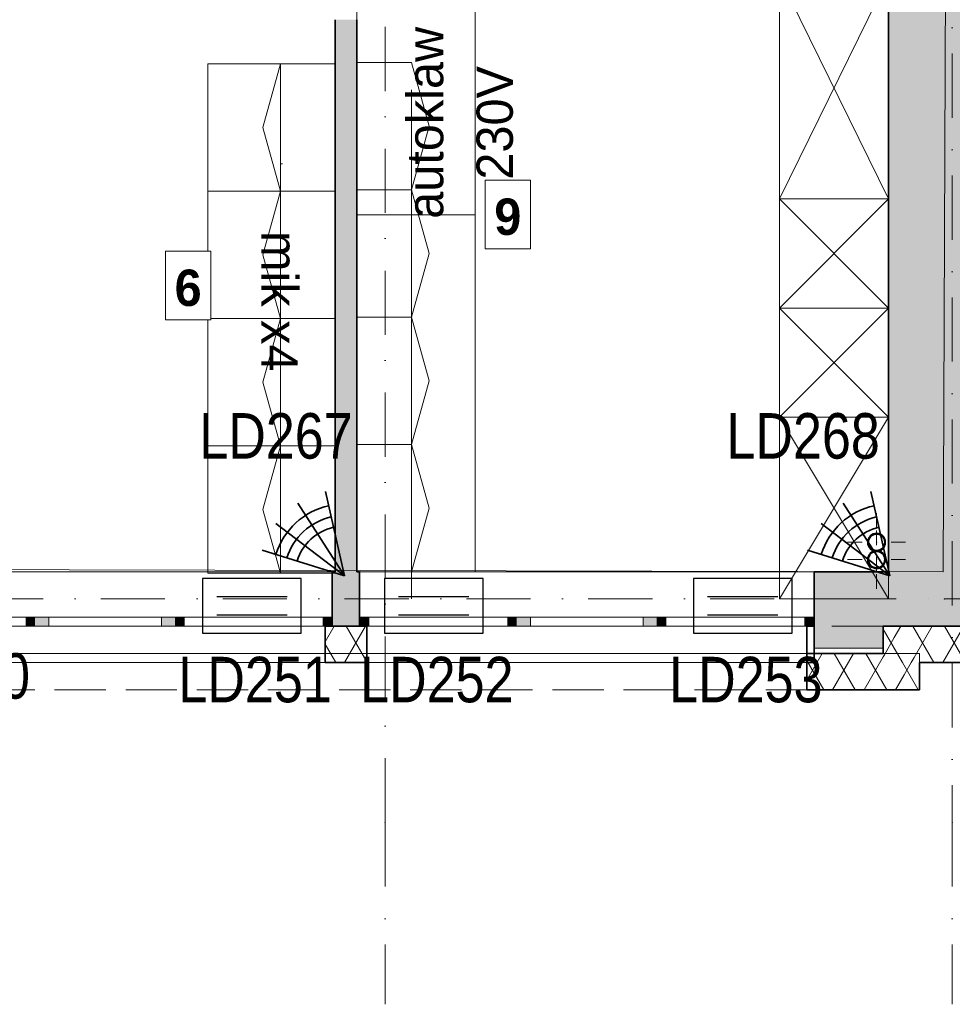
# Model space of a CAD drawing. Header units: millimetres. Extents: x -148444 to 51443, y -4810 to 453290.
# Tile 232 of 256: x 31648 to 36779, y 72098 to 77512. Entities that reach past the tile are written whole.
import ezdxf

# ---------------------------------------------------------------- set-up
doc = ezdxf.new("R2010")
doc.units = ezdxf.units.MM
for name, pattern in [('1', [8, 4, -4]), ('DASHDOTX2', [2, 1, -0.5, 0, -0.5]), ('Krawędzie ukryte', [3.912222, 2.822222, -1.09]), ('Kropki i Kreski', [6.702778, 3.527778, -1.763889, 0, -1.411111]), ('thk_line_type', [945, 540, -405]), ('Wipeout_Contour', [1000, 0, -1000])]:
    doc.linetypes.add(name, pattern=pattern)
for name, color, linetype, lineweight in [('!!!SSWiN', 3, 'Continuous', 35), ('!!!SSWiN-opis', 6, 'DASHDOTX2', 18), ('\xa0♦El- odgrom', 30, '1', 35)]:
    doc.layers.add(name, color=color, linetype=linetype, lineweight=lineweight)
for name, color, linetype in [('- A - ocieplenie', 8, 'Continuous'), ('- strefy pomieszczeń', 8, 'Continuous'), ('2D - Rysunki i Obrazki', 8, 'Continuous'), ('ADT KD', 3, 'Continuous'), ('Konstrukcja - Siatka mod', 8, 'Continuous'), ('Konstrukcja - Stropy', 8, 'Continuous'), ('Konstrukcja - Ściany działowe', 8, 'Continuous'), ('Konstrukcja - Ściany zewnętrzne', 8, 'Continuous'), ('Okna Archicada', 8, 'Continuous'), ('PIONY INST', 8, 'Continuous')]:
    doc.layers.add(name, color=color, linetype=linetype)
doc.styles.add('GENERATED_STYLE_1', font='ARIALN.TTF')
doc.styles.get("Standard").update_dxf_attribs({"font": 'arial.ttf'})
doc.styles.add('STYL_AUTOMATYCZNY_11', font='txt')
doc.styles.add('STYL_AUTOMATYCZNY_2', font='arial.ttf')
doc.styles.add('STYL_AUTOMATYCZNY_6', font='txt')
doc.styles.add('STYL_AUTOMATYCZNY_8', font='txt')
pattern_1 = [(60, (-220940.59, 363284.62), (-129.90381, 75), []), (120, (-220940.59, 363284.62), (129.90381, 75), [])]

# ---------------------------------------------------------------- blocks, each defined once
blk = doc.blocks.new('Czujka_PIR+AM')
for q in [(82.3, 47.5), (93.6, 16.5), (82.3, -47.5), (93.6, -16.5)]:
    blk.add_line((0, 0), q)
for radius in [66.3, 79, 54.6]:
    blk.add_arc((0, 0), radius, 330, 30)
blk.add_attdef('ADRES', (135.7, -10.4), '', height=22.5)
blk = doc.blocks.new('sswin')
at = {"layer": 'ADT KD', "color": 3}
for p, q in [((542.7, 300.5), (0, 300.5)), ((0, 300.5), (0, 0)), ((542.7, 0), (542.7, 300.5)), ((465, 200.4), (77.7, 200.4)), ((465, 100.2), (77.7, 100.2)), ((0, 0), (542.7, 0))]:
    blk.add_line(p, q, dxfattribs=at)

msp = doc.modelspace()

# ---------------------------------------------------------------- hatches: boundary and pattern name
at = {"layer": '- A - ocieplenie', "linetype": 'Continuous', "lineweight": 13}
h = msp.add_hatch(dxfattribs=at)
h.set_pattern_fill('Izolacja_miękka_0006', color=8, style=0, pattern_type=2)
h.set_pattern_definition(pattern_1)
h.paths.add_polyline_path([(33328, 73976.9), (33558, 73976.9), (33558, 74176.9), (33328, 74176.9)])
h = msp.add_hatch(dxfattribs=at)
h.set_pattern_fill('Izolacja_miękka_0006', color=8, style=0, pattern_type=2)
h.set_pattern_definition(pattern_1)
h.paths.add_polyline_path([(36018, 74176.9), (35978, 74176.9), (35978, 73976.9), (36018, 73976.9)])
h = msp.add_hatch(dxfattribs=at)
h.set_pattern_fill('Izolacja_miękka_0006', color=8, style=0, pattern_type=2)
h.set_pattern_definition(pattern_1)
h.paths.add_polyline_path([(36598, 73976.9), (36398, 74176.9), (36398, 74026.9), (36448, 73976.9)])
h = msp.add_hatch(dxfattribs=at)
h.set_pattern_fill('Izolacja_miękka_0006', color=8, style=0, pattern_type=2)
h.set_pattern_definition(pattern_1)
h.paths.add_polyline_path([(36598, 73976.9), (38134.6, 73976.9), (38134.6, 74176.9), (36398, 74176.9)])
h = msp.add_hatch(dxfattribs=at)
h.set_pattern_fill('Izolacja_miękka_0006', color=8, style=0, pattern_type=2)
h.set_pattern_definition(pattern_1)
h.paths.add_polyline_path([(36398, 74026.9), (35978, 74026.9), (35978, 73826.9), (36398, 73826.9)])
h = msp.add_hatch(dxfattribs=at)
h.set_pattern_fill('Izolacja_miękka_0006', color=8, style=0, pattern_type=2)
h.set_pattern_definition(pattern_1)
h.paths.add_polyline_path([(36398, 74026.9), (36398, 73826.9), (36598, 73826.9)])
h = msp.add_hatch(dxfattribs=at)
h.set_pattern_fill('Izolacja_miękka_0006', color=8, style=0, pattern_type=2)
h.set_pattern_definition(pattern_1)
h.paths.add_polyline_path([(36598, 73976.9), (36448, 73976.9), (36598, 73826.9)])
at = {"layer": 'Konstrukcja - Ściany działowe', "linetype": 'Continuous', "lineweight": 13}
msp.add_hatch(color=8, dxfattribs=at).paths.add_polyline_path([(33383.4, 74476.9), (33503.4, 74476.9), (33503.4, 77512.4), (33383.4, 77512.4)])
at = {"layer": 'Konstrukcja - Ściany zewnętrzne', "linetype": 'Continuous', "lineweight": 13}
for points in [[(36928, 74476.9), (36928, 87256.9), (36428, 87256.9), (36428, 74476.9)], [(33368, 74176.9), (33518, 74176.9), (33518, 74476.9), (33368, 74476.9)], [(36018, 74176.9), (36428, 74176.9), (36428, 74476.9), (36018, 74476.9)], [(36428, 74176.9), (36928, 74176.9), (36428, 74476.9)], [(36928, 74476.9), (36428, 74476.9), (36928, 74176.9)], [(36018, 74056.9), (36398, 74056.9), (36398, 74176.9), (36018, 74176.9)]]:
    msp.add_hatch(color=8, dxfattribs=at).paths.add_polyline_path(points)
at = {"layer": 'Okna Archicada', "linetype": 'Continuous', "lineweight": 13}
for points in [[(31733, 74226.9), (31683, 74226.9), (31683, 74176.9), (31733, 74176.9)], [(31733, 74176.9), (31808, 74176.9), (31808, 74226.9), (31733, 74226.9)], [(32503, 74226.9), (32428, 74226.9), (32428, 74176.9), (32503, 74176.9)], [(32503, 74176.9), (32553, 74176.9), (32553, 74226.9), (32503, 74226.9)], [(33368, 74226.9), (33318, 74226.9), (33318, 74176.9), (33368, 74176.9)], [(33518, 74226.9), (33518, 74176.9), (33568, 74176.9), (33568, 74226.9)], [(34383, 74176.9), (34383, 74226.9), (34333, 74226.9), (34333, 74176.9)], [(34383, 74226.9), (34383, 74176.9), (34458, 74176.9), (34458, 74226.9)], [(35153, 74176.9), (35153, 74226.9), (35078, 74226.9), (35078, 74176.9)], [(35153, 74226.9), (35153, 74176.9), (35203, 74176.9), (35203, 74226.9)], [(36018, 74176.9), (36018, 74226.9), (35968, 74226.9), (35968, 74176.9)]]:
    msp.add_hatch(color=8, dxfattribs=at).paths.add_polyline_path(points)
at = {"layer": 'PIONY INST', "linetype": 'Continuous', "lineweight": 13}
h = msp.add_hatch(color=8, dxfattribs=at)
h.paths.add_polyline_path([(36362.1, 74688.6, 0.414214), (36312.1, 74638.6, 0.414214), (36362.1, 74588.6, 0.414214), (36412.1, 74638.6, 0.414214)])
h.paths.add_polyline_path([(36362.1, 74683.6, -1), (36362.1, 74593.6, -1)], flags=0)
h = msp.add_hatch(color=8, dxfattribs=at)
h.paths.add_polyline_path([(36362.1, 74593.6, 0.414214), (36312.1, 74543.6, 0.414214), (36362.1, 74493.6, 0.414214), (36412.1, 74543.6, 0.414214)])
h.paths.add_polyline_path([(36362.1, 74588.6, -1), (36362.1, 74498.6, -1)], flags=0)

# ---------------------------------------------------------------- linework, layer by layer
at = {"layer": '- A - ocieplenie', "color": 8, "linetype": 'Continuous', "lineweight": 35, "ltscale": 100}
for p, q in [((33328, 74176.9), (33328, 74126.9)), ((33328, 74126.9), (33328, 73976.9)), ((33558, 74176.9), (33558, 74126.9)), ((33558, 74126.9), (33558, 73976.9)), ((35978, 74176.9), (35978, 74126.9)), ((35978, 74126.9), (35978, 73976.9))]:
    msp.add_line(p, q, dxfattribs=at)
at = {"layer": '- A - ocieplenie', "color": 8, "linetype": 'Krawędzie ukryte', "lineweight": 20, "ltscale": 100, "flags": 128}
for points in [[(36398, 74176.9), (24798, 74176.9)], [(36598, 74026.9), (24798, 74026.9)], [(24798, 74026.9), (36398, 74026.9)], [(36598, 73826.9), (36598, 74026.9)], [(24798, 73826.9), (36598, 73826.9)]]:
    msp.add_lwpolyline(points, dxfattribs=at)
at = {"layer": '- A - ocieplenie', "color": 8, "linetype": 'Continuous', "lineweight": 35, "ltscale": 100, "flags": 128}
for points in [[(33558, 74176.9), (33328, 74176.9)], [(36018, 74176.9), (35978, 74176.9)], [(36018, 73976.9), (36018, 74176.9)], [(36398, 74176.9), (36398, 74026.9)], [(38134.6, 74176.9), (36398, 74176.9)], [(36398, 74026.9), (35978, 74026.9)], [(35978, 74026.9), (35978, 73826.9)], [(33328, 73976.9), (33558, 73976.9)], [(35978, 73976.9), (36018, 73976.9)], [(36598, 73826.9), (36598, 73976.9)], [(36598, 73976.9), (38134.6, 73976.9)], [(35978, 73826.9), (36398, 73826.9)], [(36598, 73826.9), (36398, 73826.9)]]:
    msp.add_lwpolyline(points, dxfattribs=at)
at = {"layer": '2D - Rysunki i Obrazki', "color": 8, "linetype": 'Continuous', "lineweight": 13, "ltscale": 100}
for p, q in [((35828, 77746.7), (36428, 76526.9)), ((36428, 77746.7), (35828, 76526.9)), ((33083.4, 77269.7), (33083.4, 76569.7)), ((33803.4, 77126.9), (33803.4, 76426.9)), ((33083.4, 76569.7), (33083.4, 75869.7)), ((35828, 76526.9), (36428, 75926.9)), ((36428, 76526.9), (35828, 75926.9)), ((33803.4, 76426.9), (33803.4, 75726.9)), ((35828, 75926.9), (36428, 75326.9)), ((36428, 75926.9), (35828, 75326.9)), ((33083.4, 75869.7), (33083.4, 75169.7)), ((33803.4, 75726.9), (33803.4, 75026.9)), ((35828, 75326.9), (36428, 74326.9)), ((36428, 75326.9), (35828, 74326.9)), ((33083.4, 75169.7), (33083.4, 74469.7)), ((33803.4, 75026.9), (33803.4, 74326.9))]:
    msp.add_line(p, q, dxfattribs=at)
at = {"layer": '2D - Rysunki i Obrazki', "color": 8, "linetype": 'Continuous', "lineweight": 0, "ltscale": 100}
msp.add_line((33083.4, 76719.7), (33093.3, 76719.7), dxfattribs=at)
at = {"layer": '2D - Rysunki i Obrazki', "color": 8, "linetype": 'Continuous', "lineweight": 13, "ltscale": 100, "flags": 128}
for points in [[(36428, 77740.7), (36428, 76526.9), (35828, 76526.9), (35828, 77740.7)], [(34153.4, 77638.8), (34153.4, 76438.8), (33503.4, 76438.8), (33503.4, 77638.8)], [(32683.4, 76569.7), (33383.4, 76569.7), (33383.4, 77269.7), (32683.4, 77269.7)], [(32683.4, 75869.7), (33383.4, 75869.7), (33383.4, 76569.7), (32683.4, 76569.7)], [(36428, 76526.9), (36428, 75926.9), (35828, 75926.9), (35828, 76526.9)], [(34153.4, 76438.8), (34153.4, 74476.9), (33503.4, 74476.9), (33503.4, 76438.8)], [(36428, 75926.9), (36428, 75326.9), (35828, 75326.9), (35828, 75926.9)], [(32683.4, 75169.7), (33383.4, 75169.7), (33383.4, 75869.7), (32683.4, 75869.7)], [(36428, 75326.9), (36428, 74326.9), (35828, 74326.9), (35828, 75326.9)], [(32683.4, 74469.7), (33383.4, 74469.7), (33383.4, 75169.7), (32683.4, 75169.7)]]:
    msp.add_lwpolyline(points, close=True, dxfattribs=at)
at = {"layer": '2D - Rysunki i Obrazki', "color": 8, "linetype": 'thk_line_type', "lineweight": 13, "ltscale": 100, "flags": 128}
for points in [[(33383.4, 76569.7), (33083.4, 76569.7), (32985.4, 76919.7), (33083.4, 77269.7), (33383.4, 77269.7)], [(33503.4, 76576.9), (33803.4, 76576.9), (33901.4, 76926.9), (33803.4, 77276.9), (33503.4, 77276.9)], [(33383.4, 75869.7), (33083.4, 75869.7), (32985.4, 76219.7), (33083.4, 76569.7), (33383.4, 76569.7)], [(33503.4, 75876.9), (33803.4, 75876.9), (33901.4, 76226.9), (33803.4, 76576.9), (33503.4, 76576.9)], [(33383.4, 75169.7), (33083.4, 75169.7), (32985.4, 75519.7), (33083.4, 75869.7), (33383.4, 75869.7)], [(33503.4, 75176.9), (33803.4, 75176.9), (33901.4, 75526.9), (33803.4, 75876.9), (33503.4, 75876.9)], [(33383.4, 74469.7), (33083.4, 74469.7), (32985.4, 74819.7), (33083.4, 75169.7), (33383.4, 75169.7)], [(33503.4, 74476.9), (33803.4, 74476.9), (33901.4, 74826.9), (33803.4, 75176.9), (33503.4, 75176.9)]]:
    msp.add_lwpolyline(points, close=True, dxfattribs=at)
at = {"layer": 'Konstrukcja - Siatka mod', "color": 8, "linetype": 'Kropki i Kreski', "lineweight": 13, "ltscale": 100}
for p, q in [((33658, 73098), (33658, 90062.8)), ((36778, 90062.8), (36778, 73098)), ((7290.5, 74326.9), (36735, 74326.9)), ((36735, 74326.9), (37735, 74326.9)), ((33658, 73098), (33658, 72098)), ((36778, 73098), (36778, 72098))]:
    msp.add_line(p, q, dxfattribs=at)
for p in [(36735, 74326.9), (36735, 74326.9), (33658, 73098), (33658, 73098), (36778, 73098), (36778, 73098)]:
    msp.add_point(p, dxfattribs=at)
at = {"layer": 'Konstrukcja - Stropy', "color": 8, "linetype": 'Continuous', "lineweight": 13, "ltscale": 100, "flags": 128}
msp.add_lwpolyline([(21408, 79526.9), (24708, 79526.9), (24708, 74502.9), (36728, 74476.9), (36778, 86956.9), (9738, 86956.9), (9738, 74326.9), (21408, 74326.9)], close=True, dxfattribs=at)
at = {"layer": 'Konstrukcja - Ściany działowe', "color": 8, "linetype": 'Continuous', "lineweight": 35, "ltscale": 100, "flags": 128}
for points in [[(33383.4, 77512.4), (33383.4, 74476.9)], [(33503.4, 74476.9), (33503.4, 77512.4)]]:
    msp.add_lwpolyline(points, dxfattribs=at)
at = {"layer": 'Konstrukcja - Ściany zewnętrzne', "color": 8, "linetype": 'Continuous', "lineweight": 35, "ltscale": 100}
for p, q in [((33368, 74226.9), (33368, 74476.9)), ((33518, 74226.9), (33518, 74476.9)), ((36018, 74226.9), (36018, 74476.9)), ((33368, 74176.9), (33368, 74226.9)), ((33518, 74176.9), (33518, 74226.9)), ((36018, 74176.9), (36018, 74226.9))]:
    msp.add_line(p, q, dxfattribs=at)
at = {"layer": 'Konstrukcja - Ściany zewnętrzne', "color": 8, "linetype": 'Continuous', "lineweight": 35, "ltscale": 100, "flags": 128}
for points in [[(36428, 79346.9), (36428, 74476.9)], [(33383.4, 74476.9), (33368, 74476.9)], [(33518, 74476.9), (33503.4, 74476.9)], [(36428, 74476.9), (36018, 74476.9)], [(33368, 74176.9), (33518, 74176.9)], [(36398, 74176.9), (36428, 74176.9)], [(36928, 74176.9), (36428, 74176.9)]]:
    msp.add_lwpolyline(points, dxfattribs=at)
at = {"layer": 'Konstrukcja - Ściany zewnętrzne', "color": 8, "linetype": 'Continuous', "lineweight": 13, "ltscale": 100, "flags": 128}
msp.add_lwpolyline([(36018, 74176.9), (36018, 74056.9), (36398, 74056.9), (36398, 74176.9)], dxfattribs=at)
at = {"layer": 'Okna Archicada', "color": 8, "linetype": 'Continuous', "lineweight": 13, "ltscale": 100}
for p, q in [((33368, 74476.9), (30868, 74476.9)), ((33518, 74476.9), (36018, 74476.9)), ((31683, 74226.9), (30918, 74226.9)), ((31733, 74226.9), (31683, 74226.9)), ((31683, 74226.9), (31683, 74176.9)), ((31808, 74226.9), (31733, 74226.9)), ((31808, 74176.9), (31808, 74226.9)), ((32428, 74226.9), (31808, 74226.9)), ((32503, 74226.9), (32428, 74226.9)), ((32428, 74226.9), (32428, 74176.9)), ((32553, 74226.9), (32503, 74226.9)), ((32553, 74176.9), (32553, 74226.9)), ((33318, 74226.9), (32553, 74226.9)), ((33368, 74226.9), (33318, 74226.9)), ((33318, 74226.9), (33318, 74176.9)), ((33518, 74226.9), (33568, 74226.9)), ((33568, 74226.9), (33568, 74176.9)), ((33568, 74226.9), (34333, 74226.9)), ((34333, 74176.9), (34333, 74226.9)), ((34333, 74226.9), (34383, 74226.9)), ((34383, 74226.9), (34458, 74226.9)), ((34458, 74226.9), (34458, 74176.9)), ((34458, 74226.9), (35078, 74226.9)), ((35078, 74176.9), (35078, 74226.9)), ((35078, 74226.9), (35153, 74226.9)), ((35153, 74226.9), (35203, 74226.9)), ((35203, 74226.9), (35203, 74176.9)), ((35203, 74226.9), (35968, 74226.9)), ((35968, 74176.9), (35968, 74226.9)), ((35968, 74226.9), (36018, 74226.9)), ((33368, 74176.9), (30868, 74176.9)), ((33328, 74176.9), (30908, 74176.9)), ((30918, 74176.9), (31683, 74176.9)), ((31683, 74176.9), (31733, 74176.9)), ((31733, 74176.9), (31808, 74176.9)), ((31808, 74176.9), (32428, 74176.9)), ((32428, 74176.9), (32503, 74176.9)), ((32503, 74176.9), (32553, 74176.9)), ((32553, 74176.9), (33318, 74176.9)), ((33318, 74176.9), (33368, 74176.9)), ((33518, 74176.9), (36018, 74176.9)), ((33568, 74176.9), (33518, 74176.9)), ((35978, 74176.9), (33558, 74176.9)), ((34333, 74176.9), (33568, 74176.9)), ((34383, 74176.9), (34333, 74176.9)), ((34458, 74176.9), (34383, 74176.9)), ((35078, 74176.9), (34458, 74176.9)), ((35153, 74176.9), (35078, 74176.9)), ((35203, 74176.9), (35153, 74176.9)), ((35968, 74176.9), (35203, 74176.9)), ((36018, 74176.9), (35968, 74176.9)), ((33328, 73976.9), (30908, 73976.9)), ((35978, 73976.9), (33558, 73976.9))]:
    msp.add_line(p, q, dxfattribs=at)
at = {"layer": 'Okna Archicada', "color": 8, "linetype": 'Continuous', "lineweight": 35, "ltscale": 100}
for p, q in [((33368, 74226.9), (33368, 74476.9)), ((33518, 74226.9), (33518, 74476.9)), ((36018, 74226.9), (36018, 74476.9)), ((33368, 74176.9), (33368, 74226.9)), ((33368, 74176.9), (33368, 74226.9)), ((33518, 74176.9), (33518, 74226.9)), ((33518, 74176.9), (33518, 74226.9)), ((36018, 74176.9), (36018, 74226.9)), ((36018, 74176.9), (36018, 74226.9)), ((33328, 74176.9), (33328, 74126.9)), ((33328, 74126.9), (33328, 73976.9)), ((33558, 74176.9), (33558, 74126.9)), ((33558, 74126.9), (33558, 73976.9)), ((35978, 74176.9), (35978, 74126.9)), ((35978, 74126.9), (35978, 73976.9))]:
    msp.add_line(p, q, dxfattribs=at)
at = {"layer": 'PIONY INST', "color": 8, "linetype": 'Continuous', "lineweight": 0, "ltscale": 100}
for p, q in [((36362.1, 74718.6), (36362.1, 74798.6)), ((36362.1, 74623.6), (36362.1, 74703.6)), ((36282.1, 74638.6), (36202.1, 74638.6)), ((36442.1, 74638.6), (36522.1, 74638.6)), ((36362.1, 74558.6), (36362.1, 74478.6)), ((36282.1, 74543.6), (36202.1, 74543.6)), ((36442.1, 74543.6), (36522.1, 74543.6)), ((36362.1, 74463.6), (36362.1, 74383.6))]:
    msp.add_line(p, q, dxfattribs=at)
at = {"layer": 'PIONY INST', "color": 8, "linetype": 'Continuous', "lineweight": 25, "ltscale": 100, "flags": 128}
for points in [[(36362.1, 74688.6, 0.414214), (36312.1, 74638.6, 0.414214), (36362.1, 74588.6, 0.414214), (36412.1, 74638.6, 0.414214)], [(36362.1, 74593.6, 0.414214), (36312.1, 74543.6, 0.414214), (36362.1, 74493.6, 0.414214), (36412.1, 74543.6, 0.414214)]]:
    msp.add_lwpolyline(points, format="xyb", close=True, dxfattribs=at)
at = {"layer": 'PIONY INST', "color": 8, "linetype": 'Continuous', "lineweight": 35, "ltscale": 100, "flags": 128}
for points in [[(36362.1, 74683.6, -1), (36362.1, 74593.6, -1)], [(36362.1, 74588.6, -1), (36362.1, 74498.6, -1)]]:
    msp.add_lwpolyline(points, format="xyb", close=True, dxfattribs=at)
at = {"layer": 'PIONY INST', "color": 8, "linetype": 'Continuous', "lineweight": 0, "ltscale": 100}
for p in [(36362.1, 74638.6), (36362.1, 74543.6)]:
    msp.add_point(p, dxfattribs=at)

# ---------------------------------------------------------------- block references
at = {"layer": '!!!SSWiN', "xscale": -4.999999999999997, "yscale": 5, "zscale": 5, "rotation": 312.6917101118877}
for p in [(33434.9, 74454.6), (36434.9, 74454.6)]:
    msp.add_blockref('Czujka_PIR+AM', p, dxfattribs=at)
at = {"layer": '\xa0♦El- odgrom'}
for p in [(32654.6, 74138.4), (33654.6, 74138.4), (35354.6, 74138.4)]:
    msp.add_blockref('sswin', p, dxfattribs=at)

# ---------------------------------------------------------------- texts
at = {"layer": '!!!SSWiN-opis', "linetype": 'Continuous', "char_height": 250, "width": 152.632, "attachment_point": 2, "line_spacing_factor": 0.7, "style": 'GENERATED_STYLE_1'}
for s, insert in [('\\fArial Narrow|b0|i0;\\A1;LD267', (33058, 75348.8)), ('\\fArial Narrow|b0|i0;\\A1;LD268', (35958, 75348.8)), ('\\fArial Narrow|b0|i0;\\A1;LD250', (31282.9, 74028.8)), ('\\fArial Narrow|b0|i0;\\A1;LD251', (32942.9, 74008.8)), ('\\fArial Narrow|b0|i0;\\A1;LD252', (33942.9, 74008.8)), ('\\fArial Narrow|b0|i0;\\A1;LD253', (35642.9, 74008.8))]:
    msp.add_mtext(s, dxfattribs=dict(at, insert=insert))
at = {"layer": '- strefy pomieszczeń', "color": 8, "linetype": 'Continuous', "lineweight": 13, "char_height": 200, "attachment_point": 1}
for s, insert, style in [('\\A1;{\\pql;\\pt0,100;\\fArial|b1|i0|c238|p0;\\W1.000000;zapl. bio-chem\\fArial|b1|i0|c238|p0;\\W1.000000;\\A1{\\H.66x;\\S^  ;}\\fArial|b1|i0|c238|p0;\\W1.000000;\\fArial|b1|i0|c238|p0;\\W1.000000;\\A1{\\H.66x;\\S^  ;}}', (33796.3, 78398.5), 'STYL_AUTOMATYCZNY_2'), ('\\A1;{\\pql;\\pt0,500;\\fGeneva CE|b0|i0|c0|p0;\\W1.000000;A: 14,24\\fGeneva CE|b0|i0|c0|p0;\\W1.000000;\\A1{\\H.66x;\\S^  ;}\\fGeneva CE|b0|i0|c0|p0;\\W1.000000; m\\fGeneva CE|b0|i0|c0|p0;\\W1.000000;\\A1{\\H.66x;\\S2^  ;}}', (33796.3, 78033), 'STYL_AUTOMATYCZNY_6')]:
    msp.add_mtext(s, dxfattribs=dict(at, insert=insert, style=style))
at = {"layer": '2D - Rysunki i Obrazki', "color": 8, "linetype": 'Continuous', "lineweight": 13, "insert": (34364, 76945.3), "char_height": 200, "attachment_point": 8, "rotation": 90, "line_spacing_factor": 1.148572, "style": 'STYL_AUTOMATYCZNY_8'}
msp.add_mtext('\\A1;{\\pqc;\\fF1|b0|i0|c0|p0;\\W1.000000;autoklaw\\P\\pqc;\\fF1|b0|i0|c0|p0;\\W1.000000;230\\fF1|b0|i0|c0|p0;\\W1.000000;V}', dxfattribs=at)
at = {"layer": '2D - Rysunki i Obrazki', "color": 8, "linetype": 'Continuous', "lineweight": 13, "insert": (32978.1, 76350.5), "char_height": 200, "attachment_point": 7, "rotation": 270, "style": 'STYL_AUTOMATYCZNY_8'}
msp.add_mtext('\\A1;{\\pql;\\fF1|b0|i0|c0|p0;\\W1.000000;mik x4}', dxfattribs=at)

# ---------------------------------------------------------------- next in the draw order: wipeouts: each hides what was drawn before it
at = {"color": 8, "linetype": 'Wipeout_Contour', "lineweight": 0, "ltscale": 456421.526961}
msp.add_wipeout([(34208.9, 76253.1), (34457.9, 76253.1), (34457.9, 76629.6), (34208.9, 76629.6)], dxfattribs=at).dxf.layer = '2D - Rysunki i Obrazki'
at = {"color": 8, "linetype": 'Wipeout_Contour', "lineweight": 0, "ltscale": 452123.859826}
msp.add_wipeout([(32450.3, 75862.4), (32699.3, 75862.4), (32699.3, 76238.8), (32450.3, 76238.8)], dxfattribs=at).dxf.layer = '2D - Rysunki i Obrazki'

# ---------------------------------------------------------------- next in the draw order: linework, layer by layer
at = {"layer": '2D - Rysunki i Obrazki', "color": 8, "linetype": 'Continuous', "lineweight": 13, "ltscale": 100}
for p, q in [((34457.9, 76629.6), (34208.9, 76629.6)), ((34208.9, 76629.6), (34208.9, 76253.1)), ((34457.9, 76253.1), (34457.9, 76629.6)), ((32699.3, 76238.8), (32450.3, 76238.8)), ((32450.3, 76238.8), (32450.3, 75862.4)), ((32699.3, 75862.4), (32699.3, 76238.8)), ((34208.9, 76253.1), (34457.9, 76253.1)), ((32450.3, 75862.4), (32699.3, 75862.4))]:
    msp.add_line(p, q, dxfattribs=at)

# ---------------------------------------------------------------- next in the draw order: texts
at = {"layer": '2D - Rysunki i Obrazki', "color": 8, "linetype": 'Continuous', "lineweight": 13, "char_height": 200, "attachment_point": 8, "style": 'STYL_AUTOMATYCZNY_11'}
for s, insert in [('\\A1;{\\pqc;\\fF1|b1|i0|c0|p0;\\W1.000000;9}', (34333.4, 76326.2)), ('\\A1;{\\pqc;\\fF1|b1|i0|c0|p0;\\W1.000000;6}', (32574.8, 75935.4))]:
    msp.add_mtext(s, dxfattribs=dict(at, insert=insert))

doc.saveas('drawing.dxf')
